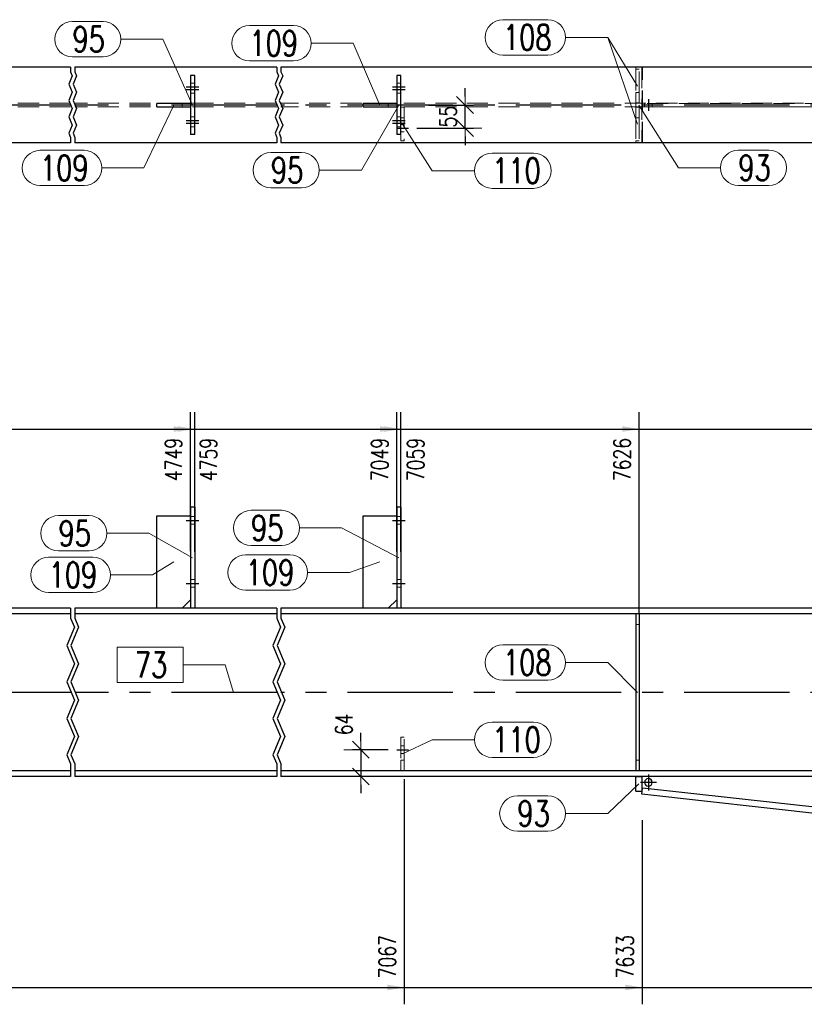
# Model space of a CAD drawing. Header units: millimetres. Extents: x 3526 to 4380, y 11541 to 12002.
# Tile 46 of 127: x 3679 to 3772, y 11751 to 11868. Entities that reach past the tile are written whole.
import ezdxf

# ---------------------------------------------------------------- set-up
doc = ezdxf.new("R2010")
doc.units = ezdxf.units.MM
doc.header["$LTSCALE"] = 10
doc.linetypes.add('HIDDEN', pattern=[0.375, 0.25, -0.125])
doc.linetypes.add('MITTE', pattern=[2, 1.25, -0.25, 0.25, -0.25])
doc.layers.get('Defpoints').update_dxf_attribs({"color": 1})
for name, color, linetype, lineweight in [('PS_DIM', 4, 'Continuous', 13), ('PS_Hidden', 2, 'HIDDEN', 9), ('PS_Pos', 1, 'Continuous', 15), ('PS_SOLID', 7, 'Continuous', 30)]:
    doc.layers.add(name, color=color, linetype=linetype, lineweight=lineweight)
doc.layers.add('PS_MID', color=5, linetype='MITTE')
doc.layers.add('PS_SHAPE', color=3, linetype='Continuous')
doc.styles.add('simplex', font='simplex.shx', dxfattribs={"width": 0.75})
doc.dimstyles.new('1_20_GŁ_DS1-LS20', dxfattribs={"dimtxt": 2, "dimasz": 2, "dimexe": 2, "dimexo": 5, "dimgap": 1, "dimtad": 1, "dimjust": 4, "dimdec": 0, "dimlfac": 20, "dimtxsty": 'simplex', "dimblk1": 'NONE', "dimsah": 1, "dimcen": 2, "dimclrd": 256, "dimclre": 256, "dimclrt": 4, "dimadec": 1, "dimazin": 0, "dimtfac": 1, "dimtdec": 0, "dimtmove": 2, "dimatfit": 3, "dimfxl": 1, "dimarcsym": 0})
doc.dimstyles.new('1_20_PRZ', dxfattribs={"dimtxt": 2, "dimasz": 1, "dimexe": 2, "dimexo": 5, "dimgap": 1, "dimtad": 1, "dimdec": 0, "dimlfac": 20, "dimtxsty": 'simplex', "dimblk": 'dimznak', "dimcen": 2, "dimse1": 1, "dimse2": 1, "dimclrd": 256, "dimclrt": 4, "dimadec": 1, "dimazin": 0, "dimtfac": 1, "dimtdec": 0, "dimtix": 1, "dimtmove": 2, "dimatfit": 3, "dimldrblk": 'dim-grot', "dimfxl": 1, "dimarcsym": 0})
doc.dimstyles.new('1_20_SC', dxfattribs={"dimtxt": 2, "dimasz": 1, "dimexe": 1, "dimexo": 1, "dimgap": 1, "dimtad": 1, "dimdec": 0, "dimlfac": 20, "dimtxsty": 'simplex', "dimblk": 'dimznak', "dimcen": 2, "dimclrd": 256, "dimclre": 256, "dimclrt": 4, "dimadec": 1, "dimazin": 0, "dimtfac": 1, "dimtdec": 0, "dimtix": 1, "dimtmove": 2, "dimatfit": 3, "dimldrblk": 'dim-grot', "dimfxl": 1, "dimarcsym": 0})

# ---------------------------------------------------------------- blocks, each defined once
blk = doc.blocks.new('dimznak')
at = {"color": 0}
for points in [[(0, 2), (0, -2)], [(-2, 0), (2, 0)]]:
    blk.add_lwpolyline(points, dxfattribs=at)
at = {"color": 2}
blk.add_lwpolyline([(1, 1), (-1, -1)], dxfattribs=at)
blk = doc.blocks.new('*D41')
at = {"layer": 'Defpoints', "color": 0, "transparency": 16777216}
for p in [(3865.36, 11801.55), (3863.68, 11784.82), (3709.96, 11778.75), (3867.79, 11778.75), (3869.55, 11762.27)]:
    blk.add_point(p, dxfattribs=at)
at = {"layer": 'PS_DIM', "lineweight": -2, "transparency": 16777216}
blk.add_arc((3867.79, 11778.75), 7.33, 103.9138, 172.1782, dxfattribs=at)
for p, rotation in [((3867.01, 11786.04), 10.00291172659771), ((3860.46, 11778.75), 266.0890910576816)]:
    blk.add_blockref('dimznak', p, dxfattribs=dict(at, rotation=rotation))
at = {"layer": 'PS_DIM', "color": 4, "transparency": 16777216, "insert": (3860.71, 11785.11), "char_height": 2, "attachment_point": 5, "rotation": 48.046, "style": 'simplex'}
blk.add_mtext('83,9°', dxfattribs=at)
blk = doc.blocks.new('dim-grot')
blk.add_hatch(color=256).paths.add_polyline_path([(0, 0), (-2, 0.5), (-2, -0.5)])
blk.add_lwpolyline([(0, 0), (-2, 0.5), (-2, -0.5), (0, 0)])
blk = doc.blocks.new('*D42')
at = {"layer": 'Defpoints', "color": 0, "transparency": 16777216}
for p in [(3709.96, 11778.07), (3867.86, 11778.07), (3752.9, 11776.69), (3791.09, 11774.35), (3869.38, 11763.83)]:
    blk.add_point(p, dxfattribs=at)
at = {"layer": 'PS_DIM', "lineweight": -2, "transparency": 16777216}
blk.add_arc((3740.43, 11778.07), 50.79, 354.8249, 358.8719, dxfattribs=at)
for p, rotation in [((3791.22, 11778.07), 89.43595851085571), ((3790.92, 11772.49), 264.2608571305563)]:
    blk.add_blockref('dimznak', p, dxfattribs=dict(at, rotation=rotation))
at = {"layer": 'PS_DIM', "color": 4, "transparency": 16777216, "insert": (3788.96, 11775.4), "char_height": 2, "attachment_point": 5, "rotation": 86.8484, "style": 'simplex'}
blk.add_mtext('6,3°', dxfattribs=at)
blk = doc.blocks.new('*D44')
at = {"layer": 'Defpoints', "color": 0, "transparency": 16777216}
for p in [(3723.71, 11781.25), (3719.44, 11778.07), (3723.71, 11778.07)]:
    blk.add_point(p, dxfattribs=at)
at = {"layer": 'PS_DIM', "lineweight": -2, "transparency": 16777216}
for p, q in [((3719.44, 11782.25), (3719.44, 11783.25)), ((3722.71, 11781.25), (3718.44, 11781.25)), ((3719.44, 11781.25), (3719.44, 11778.07)), ((3722.71, 11778.07), (3718.44, 11778.07)), ((3719.44, 11777.07), (3719.44, 11776.07))]:
    blk.add_line(p, q, dxfattribs=at)
for p, rotation in [((3719.44, 11781.25), 270), ((3719.44, 11778.07), 90)]:
    blk.add_blockref('dimznak', p, dxfattribs=dict(at, rotation=rotation))
at = {"layer": 'PS_DIM', "color": 4, "transparency": 16777216, "insert": (3717.44, 11784.25), "char_height": 2, "attachment_point": 5, "rotation": 90, "style": 'simplex'}
blk.add_mtext('64', dxfattribs=at)
blk = doc.blocks.new('*D71')
at = {"layer": 'Defpoints', "color": 0, "transparency": 16777216}
for p in [(3699.21, 11819.37), (3699.21, 11799.86), (3576.95, 11778.07)]:
    blk.add_point(p, dxfattribs=at)
at = {"layer": 'PS_DIM', "lineweight": -2, "transparency": 16777216}
for p, q in [((3576.95, 11783.07), (3576.95, 11821.37)), ((3699.21, 11804.86), (3699.21, 11821.37)), ((3576.95, 11819.37), (3697.21, 11819.37))]:
    blk.add_line(p, q, dxfattribs=at)
at = {"layer": 'PS_DIM', "transparency": 16777216}
blk.add_solid([(3697.21, 11819.71), (3697.21, 11819.04), (3699.21, 11819.37)], dxfattribs=at)
at = {"layer": 'PS_DIM', "color": 4, "transparency": 16777216, "insert": (3697.19, 11815.75), "char_height": 2, "attachment_point": 5, "rotation": 90, "style": 'simplex'}
blk.add_mtext('4749', dxfattribs=at)
blk = doc.blocks.new('_None')
blk = doc.blocks.new('*D72')
at = {"layer": 'Defpoints', "color": 0, "transparency": 16777216}
for p in [(3699.71, 11819.37), (3699.71, 11799.79), (3576.95, 11778.07)]:
    blk.add_point(p, dxfattribs=at)
at = {"layer": 'PS_DIM', "lineweight": -2, "transparency": 16777216}
for p, q in [((3576.95, 11783.07), (3576.95, 11821.37)), ((3699.71, 11804.79), (3699.71, 11821.37)), ((3576.95, 11819.37), (3697.71, 11819.37))]:
    blk.add_line(p, q, dxfattribs=at)
at = {"layer": 'PS_DIM', "transparency": 16777216}
blk.add_solid([(3697.71, 11819.71), (3697.71, 11819.04), (3699.71, 11819.37)], dxfattribs=at)
at = {"layer": 'PS_DIM', "color": 4, "transparency": 16777216, "insert": (3701.35, 11815.75), "char_height": 2, "attachment_point": 5, "rotation": 90, "style": 'simplex'}
blk.add_mtext('4759', dxfattribs=at)
blk = doc.blocks.new('*D73')
at = {"layer": 'Defpoints', "color": 0, "transparency": 16777216}
for p in [(3723.71, 11819.37), (3723.71, 11799.82), (3576.95, 11778.07)]:
    blk.add_point(p, dxfattribs=at)
at = {"layer": 'PS_DIM', "lineweight": -2, "transparency": 16777216}
for p, q in [((3576.95, 11783.07), (3576.95, 11821.37)), ((3723.71, 11804.82), (3723.71, 11821.37)), ((3576.95, 11819.37), (3721.71, 11819.37))]:
    blk.add_line(p, q, dxfattribs=at)
at = {"layer": 'PS_DIM', "transparency": 16777216}
blk.add_solid([(3721.71, 11819.71), (3721.71, 11819.04), (3723.71, 11819.37)], dxfattribs=at)
at = {"layer": 'PS_DIM', "color": 4, "transparency": 16777216, "insert": (3721.69, 11815.75), "char_height": 2, "attachment_point": 5, "rotation": 90, "style": 'simplex'}
blk.add_mtext('7049', dxfattribs=at)
blk = doc.blocks.new('*D74')
at = {"layer": 'Defpoints', "color": 0, "transparency": 16777216}
for p in [(3724.21, 11819.37), (3724.21, 11799.76), (3576.95, 11778.07)]:
    blk.add_point(p, dxfattribs=at)
at = {"layer": 'PS_DIM', "lineweight": -2, "transparency": 16777216}
for p, q in [((3576.95, 11783.07), (3576.95, 11821.37)), ((3724.21, 11804.76), (3724.21, 11821.37)), ((3576.95, 11819.37), (3722.21, 11819.37))]:
    blk.add_line(p, q, dxfattribs=at)
at = {"layer": 'PS_DIM', "transparency": 16777216}
blk.add_solid([(3722.21, 11819.71), (3722.21, 11819.04), (3724.21, 11819.37)], dxfattribs=at)
at = {"layer": 'PS_DIM', "color": 4, "transparency": 16777216, "insert": (3725.96, 11815.75), "char_height": 2, "attachment_point": 5, "rotation": 90, "style": 'simplex'}
blk.add_mtext('7059', dxfattribs=at)
blk = doc.blocks.new('*D75')
at = {"layer": 'Defpoints', "color": 0, "transparency": 16777216}
for p in [(3752.51, 11819.37), (3752.51, 11792.45), (3576.95, 11778.07)]:
    blk.add_point(p, dxfattribs=at)
at = {"layer": 'PS_DIM', "lineweight": -2, "transparency": 16777216}
for p, q in [((3576.95, 11783.07), (3576.95, 11821.37)), ((3752.51, 11797.45), (3752.51, 11821.37)), ((3576.95, 11819.37), (3750.51, 11819.37))]:
    blk.add_line(p, q, dxfattribs=at)
at = {"layer": 'PS_DIM', "transparency": 16777216}
blk.add_solid([(3750.51, 11819.71), (3750.51, 11819.04), (3752.51, 11819.37)], dxfattribs=at)
at = {"layer": 'PS_DIM', "color": 4, "transparency": 16777216, "insert": (3750.49, 11815.75), "char_height": 2, "attachment_point": 5, "rotation": 90, "style": 'simplex'}
blk.add_mtext('7626', dxfattribs=at)
blk = doc.blocks.new('*D76')
at = {"layer": 'Defpoints', "color": 0, "transparency": 16777216}
for p in [(3838.71, 11819.37), (3838.71, 11799.54), (3576.95, 11778.07)]:
    blk.add_point(p, dxfattribs=at)
at = {"layer": 'PS_DIM', "lineweight": -2, "transparency": 16777216}
for p, q in [((3576.95, 11783.07), (3576.95, 11821.37)), ((3838.71, 11804.54), (3838.71, 11821.37)), ((3576.95, 11819.37), (3836.71, 11819.37))]:
    blk.add_line(p, q, dxfattribs=at)
at = {"layer": 'PS_DIM', "transparency": 16777216}
blk.add_solid([(3836.71, 11819.71), (3836.71, 11819.04), (3838.71, 11819.37)], dxfattribs=at)
at = {"layer": 'PS_DIM', "color": 4, "transparency": 16777216, "insert": (3836.69, 11815.75), "char_height": 2, "attachment_point": 5, "rotation": 90, "style": 'simplex'}
blk.add_mtext('9349', dxfattribs=at)
blk = doc.blocks.new('*D77')
at = {"layer": 'Defpoints', "color": 0, "transparency": 16777216}
for p in [(3839.21, 11819.37), (3839.21, 11799.42), (3576.95, 11778.07)]:
    blk.add_point(p, dxfattribs=at)
at = {"layer": 'PS_DIM', "lineweight": -2, "transparency": 16777216}
for p, q in [((3576.95, 11783.07), (3576.95, 11821.37)), ((3839.21, 11804.42), (3839.21, 11821.37)), ((3576.95, 11819.37), (3837.21, 11819.37))]:
    blk.add_line(p, q, dxfattribs=at)
at = {"layer": 'PS_DIM', "transparency": 16777216}
blk.add_solid([(3837.21, 11819.71), (3837.21, 11819.04), (3839.21, 11819.37)], dxfattribs=at)
at = {"layer": 'PS_DIM', "color": 4, "transparency": 16777216, "insert": (3841.02, 11815.75), "char_height": 2, "attachment_point": 5, "rotation": 90, "style": 'simplex'}
blk.add_mtext('9359', dxfattribs=at)
blk = doc.blocks.new('*D78')
at = {"layer": 'Defpoints', "color": 0, "transparency": 16777216}
for p in [(3867.86, 11819.37), (3576.95, 11778.07), (3867.86, 11778.07)]:
    blk.add_point(p, dxfattribs=at)
at = {"layer": 'PS_DIM', "lineweight": -2, "transparency": 16777216}
for p, q in [((3576.95, 11783.07), (3576.95, 11821.37)), ((3867.86, 11783.07), (3867.86, 11821.37)), ((3576.95, 11819.37), (3865.86, 11819.37))]:
    blk.add_line(p, q, dxfattribs=at)
at = {"layer": 'PS_DIM', "transparency": 16777216}
blk.add_solid([(3865.86, 11819.71), (3865.86, 11819.04), (3867.86, 11819.37)], dxfattribs=at)
at = {"layer": 'PS_DIM', "color": 4, "transparency": 16777216, "insert": (3865.84, 11815.71), "char_height": 2, "attachment_point": 5, "rotation": 90, "style": 'simplex'}
blk.add_mtext('9933', dxfattribs=at)
blk = doc.blocks.new('*D79')
at = {"layer": 'Defpoints', "color": 0, "transparency": 16777216}
for p in [(3870.54, 11819.37), (3576.95, 11778.07), (3870.54, 11762.38)]:
    blk.add_point(p, dxfattribs=at)
at = {"layer": 'PS_DIM', "lineweight": -2, "transparency": 16777216}
for p, q in [((3576.95, 11783.07), (3576.95, 11821.37)), ((3870.54, 11767.38), (3870.54, 11821.37)), ((3576.95, 11819.37), (3868.54, 11819.37))]:
    blk.add_line(p, q, dxfattribs=at)
at = {"layer": 'PS_DIM', "transparency": 16777216}
blk.add_solid([(3868.54, 11819.71), (3868.54, 11819.04), (3870.54, 11819.37)], dxfattribs=at)
at = {"layer": 'PS_DIM', "color": 4, "transparency": 16777216, "insert": (3872.24, 11815.75), "char_height": 2, "attachment_point": 5, "rotation": 90, "style": 'simplex'}
blk.add_mtext('9986', dxfattribs=at)
blk = doc.blocks.new('*D85')
at = {"layer": 'Defpoints', "color": 0, "transparency": 16777216}
for p in [(3724.61, 11782.75), (3576.95, 11778.07), (3724.61, 11752.98)]:
    blk.add_point(p, dxfattribs=at)
at = {"layer": 'PS_DIM', "lineweight": -2, "transparency": 16777216}
for p, q in [((3724.61, 11777.75), (3724.61, 11750.98)), ((3576.95, 11773.07), (3576.95, 11750.98)), ((3576.95, 11752.98), (3722.61, 11752.98))]:
    blk.add_line(p, q, dxfattribs=at)
at = {"layer": 'PS_DIM', "transparency": 16777216}
blk.add_solid([(3722.61, 11753.32), (3722.61, 11752.65), (3724.61, 11752.98)], dxfattribs=at)
at = {"layer": 'PS_DIM', "color": 4, "transparency": 16777216, "insert": (3722.59, 11756.64), "char_height": 2, "attachment_point": 5, "rotation": 90, "style": 'simplex'}
blk.add_mtext('7067', dxfattribs=at)
blk = doc.blocks.new('*D86')
at = {"layer": 'Defpoints', "color": 0, "transparency": 16777216}
for p in [(3576.95, 11778.07), (3752.86, 11777.88), (3752.86, 11752.98)]:
    blk.add_point(p, dxfattribs=at)
at = {"layer": 'PS_DIM', "lineweight": -2, "transparency": 16777216}
for p, q in [((3576.95, 11773.07), (3576.95, 11750.98)), ((3752.86, 11772.88), (3752.86, 11750.98)), ((3576.95, 11752.98), (3750.86, 11752.98))]:
    blk.add_line(p, q, dxfattribs=at)
at = {"layer": 'PS_DIM', "transparency": 16777216}
blk.add_solid([(3750.86, 11753.32), (3750.86, 11752.65), (3752.86, 11752.98)], dxfattribs=at)
at = {"layer": 'PS_DIM', "color": 4, "transparency": 16777216, "insert": (3750.84, 11756.64), "char_height": 2, "attachment_point": 5, "rotation": 90, "style": 'simplex'}
blk.add_mtext('7633', dxfattribs=at)
blk = doc.blocks.new('*D87')
at = {"layer": 'Defpoints', "color": 0, "transparency": 16777216}
for p in [(3839.61, 11782.75), (3576.95, 11778.07), (3839.61, 11752.98)]:
    blk.add_point(p, dxfattribs=at)
at = {"layer": 'PS_DIM', "lineweight": -2, "transparency": 16777216}
for p, q in [((3839.61, 11777.75), (3839.61, 11750.98)), ((3576.95, 11773.07), (3576.95, 11750.98)), ((3576.95, 11752.98), (3837.61, 11752.98))]:
    blk.add_line(p, q, dxfattribs=at)
at = {"layer": 'PS_DIM', "transparency": 16777216}
blk.add_solid([(3837.61, 11753.32), (3837.61, 11752.65), (3839.61, 11752.98)], dxfattribs=at)
at = {"layer": 'PS_DIM', "color": 4, "transparency": 16777216, "insert": (3837.59, 11756.64), "char_height": 2, "attachment_point": 5, "rotation": 90, "style": 'simplex'}
blk.add_mtext('9367', dxfattribs=at)
blk = doc.blocks.new('*D88')
at = {"layer": 'Defpoints', "color": 0, "transparency": 16777216}
for p in [(3576.95, 11778.07), (3867.86, 11778.07), (3867.86, 11752.98)]:
    blk.add_point(p, dxfattribs=at)
at = {"layer": 'PS_DIM', "lineweight": -2, "transparency": 16777216}
for p, q in [((3576.95, 11773.07), (3576.95, 11750.98)), ((3867.86, 11773.07), (3867.86, 11750.98)), ((3576.95, 11752.98), (3865.86, 11752.98))]:
    blk.add_line(p, q, dxfattribs=at)
at = {"layer": 'PS_DIM', "transparency": 16777216}
blk.add_solid([(3865.86, 11753.32), (3865.86, 11752.65), (3867.86, 11752.98)], dxfattribs=at)
at = {"layer": 'PS_DIM', "color": 4, "transparency": 16777216, "insert": (3865.84, 11756.64), "char_height": 2, "attachment_point": 5, "rotation": 90, "style": 'simplex'}
blk.add_mtext('9933', dxfattribs=at)
blk = doc.blocks.new('*D89')
at = {"layer": 'Defpoints', "color": 0, "transparency": 16777216}
for p in [(3576.95, 11778.07), (3870.54, 11762.38), (3870.54, 11752.98)]:
    blk.add_point(p, dxfattribs=at)
at = {"layer": 'PS_DIM', "lineweight": -2, "transparency": 16777216}
for p, q in [((3576.95, 11773.07), (3576.95, 11750.98)), ((3870.54, 11757.38), (3870.54, 11750.98)), ((3576.95, 11752.98), (3868.54, 11752.98))]:
    blk.add_line(p, q, dxfattribs=at)
at = {"layer": 'PS_DIM', "transparency": 16777216}
blk.add_solid([(3868.54, 11753.32), (3868.54, 11752.65), (3870.54, 11752.98)], dxfattribs=at)
at = {"layer": 'PS_DIM', "color": 4, "transparency": 16777216, "insert": (3872.45, 11756.61), "char_height": 2, "attachment_point": 5, "rotation": 90, "style": 'simplex'}
blk.add_mtext('9986', dxfattribs=at)
blk = doc.blocks.new('*D227')
at = {"layer": 'Defpoints', "color": 0, "transparency": 16777216}
for p in [(3726.5, 11857.89), (3731.83, 11857.89), (3725.11, 11855.14)]:
    blk.add_point(p, dxfattribs=at)
at = {"layer": 'PS_DIM', "lineweight": -2, "transparency": 16777216}
for p, q in [((3731.83, 11858.89), (3731.83, 11859.89)), ((3727.5, 11857.89), (3732.83, 11857.89)), ((3731.83, 11855.14), (3731.83, 11857.89)), ((3726.11, 11855.14), (3732.83, 11855.14)), ((3731.83, 11854.14), (3731.83, 11853.14))]:
    blk.add_line(p, q, dxfattribs=at)
for p, rotation in [((3731.83, 11857.89), 270), ((3731.83, 11855.14), 90)]:
    blk.add_blockref('dimznak', p, dxfattribs=dict(at, rotation=rotation))
at = {"layer": 'PS_DIM', "color": 4, "transparency": 16777216, "insert": (3729.83, 11856.51), "char_height": 2, "attachment_point": 5, "rotation": 90, "style": 'simplex'}
blk.add_mtext('55', dxfattribs=at)
blk = doc.blocks.new('*X313')
at = {"color": 1}
for p, q in [((3684.96, 11862.39), (3684.96, 11861.86)), ((3684.96, 11861.86), (3685.16, 11861.37)), ((3685.46, 11862.39), (3685.46, 11861.86)), ((3685.46, 11861.86), (3685.66, 11861.37)), ((3709.46, 11862.39), (3709.46, 11861.86)), ((3709.46, 11861.86), (3709.66, 11861.37)), ((3709.96, 11862.39), (3709.96, 11861.86)), ((3709.96, 11861.86), (3710.16, 11861.37)), ((3685.16, 11861.37), (3684.75, 11860.39)), ((3685.66, 11861.37), (3685.25, 11860.39)), ((3709.66, 11861.37), (3709.25, 11860.39)), ((3710.16, 11861.37), (3709.75, 11860.39)), ((3684.75, 11860.39), (3685.16, 11859.42)), ((3685.16, 11859.42), (3684.75, 11858.44)), ((3685.25, 11860.39), (3685.66, 11859.42)), ((3685.66, 11859.42), (3685.25, 11858.44)), ((3709.25, 11860.39), (3709.66, 11859.42)), ((3709.66, 11859.42), (3709.25, 11858.44)), ((3709.75, 11860.39), (3710.16, 11859.42)), ((3710.16, 11859.42), (3709.75, 11858.44)), ((3684.75, 11858.44), (3685.16, 11857.47)), ((3685.25, 11858.44), (3685.66, 11857.47)), ((3709.25, 11858.44), (3709.66, 11857.47)), ((3709.75, 11858.44), (3710.16, 11857.47)), ((3685.16, 11857.47), (3684.75, 11856.49)), ((3685.66, 11857.47), (3685.25, 11856.49)), ((3709.66, 11857.47), (3709.25, 11856.49)), ((3710.16, 11857.47), (3709.75, 11856.49)), ((3684.75, 11856.49), (3685.16, 11855.52)), ((3685.25, 11856.49), (3685.66, 11855.52)), ((3709.25, 11856.49), (3709.66, 11855.52)), ((3709.75, 11856.49), (3710.16, 11855.52)), ((3685.16, 11855.52), (3684.75, 11854.54)), ((3685.66, 11855.52), (3685.25, 11854.54)), ((3709.66, 11855.52), (3709.25, 11854.54)), ((3710.16, 11855.52), (3709.75, 11854.54)), ((3684.75, 11854.54), (3684.96, 11854.05)), ((3684.96, 11854.05), (3684.96, 11853.39)), ((3685.25, 11854.54), (3685.46, 11854.05)), ((3685.46, 11854.05), (3685.46, 11853.39)), ((3709.25, 11854.54), (3709.46, 11854.05)), ((3709.46, 11854.05), (3709.46, 11853.39)), ((3709.75, 11854.54), (3709.96, 11854.05)), ((3709.96, 11854.05), (3709.96, 11853.39))]:
    blk.add_line(p, q, dxfattribs=at)
at = {"layer": 'PS_Hidden', "color": 2, "linetype": 'HIDDEN'}
for p, q in [((3752.11, 11862.39), (3752.11, 11862.14)), ((3752.51, 11862.14), (3752.11, 11862.14)), ((3752.11, 11862.14), (3752.11, 11859.39)), ((3752.51, 11859.39), (3752.51, 11862.14)), ((3752.82, 11862.39), (3752.82, 11853.39)), ((3752.86, 11853.39), (3752.86, 11862.39)), ((3752.9, 11853.39), (3752.9, 11862.39)), ((3699.21, 11860.49), (3699.71, 11860.49)), ((3723.71, 11860.49), (3724.21, 11860.49)), ((3699.21, 11859.29), (3699.71, 11859.29)), ((3723.71, 11859.29), (3724.21, 11859.29)), ((3752.11, 11859.39), (3752.51, 11859.39)), ((3752.11, 11858.14), (3752.11, 11859.39)), ((3752.51, 11859.39), (3752.51, 11858.14)), ((3752.11, 11858.14), (3752.11, 11857.64)), ((3752.51, 11858.14), (3752.11, 11858.14)), ((3684.96, 11858.1), (3660.96, 11858.1)), ((3684.96, 11857.67), (3660.96, 11857.67)), ((3709.46, 11858.1), (3685.46, 11858.1)), ((3709.46, 11857.67), (3685.46, 11857.67)), ((3698.21, 11858.09), (3698.21, 11857.69)), ((3865.8, 11858.1), (3709.96, 11858.1)), ((3865.8, 11857.67), (3709.96, 11857.67)), ((3722.71, 11858.09), (3722.71, 11857.69)), ((3724.61, 11857.64), (3724.21, 11857.64)), ((3724.61, 11857.64), (3724.61, 11853.64)), ((3752.11, 11856.39), (3752.11, 11857.64)), ((3752.11, 11857.64), (3752.51, 11857.64)), ((3752.51, 11857.64), (3752.51, 11856.39)), ((3752.86, 11857.69), (3752.86, 11858.09)), ((3834.71, 11858.09), (3752.86, 11858.09)), ((3752.86, 11857.69), (3834.71, 11857.69)), ((3753.16, 11857.69), (3753.16, 11858.09)), ((3754.06, 11857.69), (3754.06, 11858.09)), ((3699.21, 11856.49), (3699.71, 11856.49)), ((3723.71, 11856.49), (3724.21, 11856.49)), ((3724.21, 11856.39), (3724.61, 11856.39)), ((3752.11, 11856.39), (3752.11, 11853.64)), ((3752.51, 11856.39), (3752.11, 11856.39)), ((3752.51, 11856.39), (3752.51, 11853.64)), ((3699.21, 11855.29), (3699.71, 11855.29)), ((3723.71, 11855.29), (3724.21, 11855.29)), ((3724.61, 11855.59), (3724.21, 11855.59)), ((3724.61, 11854.69), (3724.21, 11854.69)), ((3724.21, 11854.39), (3724.21, 11853.64)), ((3724.61, 11853.64), (3724.21, 11853.64)), ((3752.11, 11853.64), (3752.11, 11853.39)), ((3752.51, 11853.64), (3752.11, 11853.64))]:
    blk.add_line(p, q, dxfattribs=at)
at = {"layer": 'PS_MID', "color": 5, "linetype": 'MITTE'}
for p, q in [((3698.71, 11860.04), (3700.21, 11860.04)), ((3698.71, 11860.04), (3700.21, 11860.04)), ((3698.71, 11859.74), (3700.21, 11859.74)), ((3698.71, 11859.74), (3700.21, 11859.74)), ((3723.21, 11860.04), (3724.71, 11860.04)), ((3723.21, 11860.04), (3724.71, 11860.04)), ((3723.21, 11859.74), (3724.71, 11859.74)), ((3723.21, 11859.74), (3724.71, 11859.74)), ((3753.61, 11858.59), (3753.61, 11857.19)), ((3684.96, 11857.89), (3660.96, 11857.89)), ((3709.46, 11857.89), (3685.46, 11857.89)), ((3870.36, 11857.89), (3709.96, 11857.89)), ((3698.71, 11856.04), (3700.21, 11856.04)), ((3698.71, 11856.04), (3700.21, 11856.04)), ((3723.21, 11856.04), (3724.71, 11856.04)), ((3723.21, 11856.04), (3724.71, 11856.04)), ((3698.71, 11855.74), (3700.21, 11855.74)), ((3698.71, 11855.74), (3700.21, 11855.74)), ((3723.21, 11855.74), (3724.71, 11855.74)), ((3723.21, 11855.74), (3724.71, 11855.74)), ((3723.71, 11855.14), (3725.11, 11855.14))]:
    blk.add_line(p, q, dxfattribs=at)
at = {"layer": 'PS_SOLID', "color": 7, "linetype": 'Continuous'}
for p, q in [((3684.96, 11862.39), (3660.96, 11862.39)), ((3709.46, 11862.39), (3685.46, 11862.39)), ((3865.36, 11862.39), (3709.96, 11862.39)), ((3699.21, 11861.39), (3699.21, 11854.39)), ((3699.71, 11861.39), (3699.21, 11861.39)), ((3699.71, 11854.39), (3699.71, 11861.39)), ((3723.71, 11861.39), (3723.71, 11854.39)), ((3724.21, 11861.39), (3723.71, 11861.39)), ((3724.21, 11854.39), (3724.21, 11861.39)), ((3695.21, 11857.69), (3695.21, 11858.09)), ((3699.21, 11858.09), (3695.21, 11858.09)), ((3695.21, 11857.69), (3699.21, 11857.69)), ((3719.71, 11857.69), (3719.71, 11858.09)), ((3723.71, 11858.09), (3719.71, 11858.09)), ((3719.71, 11857.69), (3723.71, 11857.69)), ((3699.71, 11854.39), (3699.21, 11854.39)), ((3724.21, 11854.39), (3723.71, 11854.39)), ((3684.96, 11853.39), (3660.96, 11853.39)), ((3709.46, 11853.39), (3685.46, 11853.39)), ((3865.36, 11853.39), (3709.96, 11853.39))]:
    blk.add_line(p, q, dxfattribs=at)
blk = doc.blocks.new('*X323')
at = {"color": 1}
for p, q in [((3706.2, 11867.34), (3711.45, 11867.34)), ((3713.55, 11865.24), (3718.55, 11865.24)), ((3721.71, 11857.89), (3718.55, 11865.24)), ((3706.2, 11863.14), (3711.45, 11863.14))]:
    blk.add_line(p, q, dxfattribs=at)
for centre, start, end in [((3706.2, 11865.24), 90, 270), ((3711.45, 11865.24), 270, 90)]:
    blk.add_arc(centre, 2.1, start, end, dxfattribs=at)
at = {"color": 2, "style": 'simplex', "width": 0.75}
blk.add_text('109', height=3, dxfattribs=at).set_placement((3706.2, 11863.74))
blk = doc.blocks.new('*X324')
at = {"color": 1}
for p, q in [((3685.18, 11867.82), (3688.82, 11867.82)), ((3690.92, 11865.72), (3695.92, 11865.72)), ((3699.46, 11857.89), (3695.92, 11865.72)), ((3685.18, 11863.62), (3688.82, 11863.62))]:
    blk.add_line(p, q, dxfattribs=at)
for centre, start, end in [((3685.18, 11865.72), 90, 270), ((3688.82, 11865.72), 270, 90)]:
    blk.add_arc(centre, 2.1, start, end, dxfattribs=at)
at = {"color": 2, "style": 'simplex', "width": 0.75}
blk.add_text('95', height=3, dxfattribs=at).set_placement((3685.18, 11864.22))
blk = doc.blocks.new('*X326')
at = {"color": 1}
for p, q in [((3723.96, 11857.89), (3719.51, 11850.15)), ((3708.76, 11852.25), (3712.41, 11852.25)), ((3714.51, 11850.15), (3719.51, 11850.15)), ((3708.76, 11848.05), (3712.41, 11848.05))]:
    blk.add_line(p, q, dxfattribs=at)
for centre, start, end in [((3708.76, 11850.15), 90, 270), ((3712.41, 11850.15), 270, 90)]:
    blk.add_arc(centre, 2.1, start, end, dxfattribs=at)
at = {"color": 2, "style": 'simplex', "width": 0.75}
blk.add_text('95', height=3, dxfattribs=at).set_placement((3708.76, 11848.65))
blk = doc.blocks.new('*X327')
at = {"color": 1}
for p, q in [((3724.41, 11855.64), (3727.94, 11850.09)), ((3735.04, 11852.19), (3739.97, 11852.19)), ((3727.94, 11850.09), (3732.94, 11850.09)), ((3735.04, 11847.99), (3739.97, 11847.99))]:
    blk.add_line(p, q, dxfattribs=at)
for centre, start, end in [((3735.04, 11850.09), 90, 270), ((3739.97, 11850.09), 270, 90)]:
    blk.add_arc(centre, 2.1, start, end, dxfattribs=at)
at = {"color": 2, "style": 'simplex', "width": 0.75}
blk.add_text('110', height=3, dxfattribs=at).set_placement((3735.04, 11848.59))
blk = doc.blocks.new('*X328')
at = {"color": 1}
for p, q in [((3697.21, 11857.89), (3693.67, 11850.41)), ((3681.32, 11852.51), (3686.57, 11852.51)), ((3688.67, 11850.41), (3693.67, 11850.41)), ((3681.32, 11848.31), (3686.57, 11848.31))]:
    blk.add_line(p, q, dxfattribs=at)
for centre, start, end in [((3681.32, 11850.41), 90, 270), ((3686.57, 11850.41), 270, 90)]:
    blk.add_arc(centre, 2.1, start, end, dxfattribs=at)
at = {"color": 2, "style": 'simplex', "width": 0.75}
blk.add_text('109', height=3, dxfattribs=at).set_placement((3681.32, 11848.91))
blk = doc.blocks.new('*X340')
at = {"color": 1}
for p, q in [((3752.49, 11857.89), (3757.19, 11850.43)), ((3764.29, 11852.53), (3767.93, 11852.53)), ((3757.19, 11850.43), (3762.19, 11850.43)), ((3764.29, 11848.33), (3767.93, 11848.33))]:
    blk.add_line(p, q, dxfattribs=at)
for centre, start, end in [((3764.29, 11850.43), 90, 270), ((3767.93, 11850.43), 270, 90)]:
    blk.add_arc(centre, 2.1, start, end, dxfattribs=at)
at = {"color": 2, "style": 'simplex', "width": 0.75}
blk.add_text('93', height=3, dxfattribs=at).set_placement((3764.29, 11848.93))
blk = doc.blocks.new('*X341')
at = {"color": 1}
for p, q in [((3736.32, 11868.04), (3741.68, 11868.04)), ((3743.78, 11865.94), (3748.78, 11865.94)), ((3752.31, 11860.14), (3748.78, 11865.94)), ((3736.32, 11863.84), (3741.68, 11863.84))]:
    blk.add_line(p, q, dxfattribs=at)
for centre, start, end in [((3736.32, 11865.94), 90, 270), ((3741.68, 11865.94), 270, 90)]:
    blk.add_arc(centre, 2.1, start, end, dxfattribs=at)
at = {"color": 2, "style": 'simplex', "width": 0.75}
blk.add_text('108', height=3, dxfattribs=at).set_placement((3736.32, 11864.44))
blk = doc.blocks.new('*X342')
at = {"color": 1}
for p, q in [((3736.32, 11868.04), (3741.68, 11868.04)), ((3743.78, 11865.94), (3748.78, 11865.94)), ((3752.31, 11855.64), (3748.78, 11865.94)), ((3736.32, 11863.84), (3741.68, 11863.84))]:
    blk.add_line(p, q, dxfattribs=at)
for centre, start, end in [((3736.32, 11865.94), 90, 270), ((3741.68, 11865.94), 270, 90)]:
    blk.add_arc(centre, 2.1, start, end, dxfattribs=at)
at = {"color": 2, "style": 'simplex', "width": 0.75}
blk.add_text('108', height=3, dxfattribs=at).set_placement((3736.32, 11864.44))
blk = doc.blocks.new('*X551')
at = {"color": 1}
for p, q in [((3684.96, 11798.07), (3684.96, 11796.89)), ((3685.46, 11798.07), (3685.46, 11796.89)), ((3709.46, 11798.07), (3709.46, 11796.89)), ((3709.96, 11798.07), (3709.96, 11796.89)), ((3684.96, 11796.89), (3685.42, 11795.81)), ((3685.46, 11796.89), (3685.92, 11795.81)), ((3709.46, 11796.89), (3709.92, 11795.81)), ((3709.96, 11796.89), (3710.42, 11795.81)), ((3685.42, 11795.81), (3684.5, 11793.64)), ((3685.92, 11795.81), (3685, 11793.64)), ((3709.92, 11795.81), (3709, 11793.64)), ((3710.42, 11795.81), (3709.5, 11793.64)), ((3684.5, 11793.64), (3685.42, 11791.48)), ((3685, 11793.64), (3685.92, 11791.48)), ((3709, 11793.64), (3709.92, 11791.48)), ((3709.5, 11793.64), (3710.42, 11791.48)), ((3685.42, 11791.48), (3684.5, 11789.31)), ((3685.92, 11791.48), (3685, 11789.31)), ((3709.92, 11791.48), (3709, 11789.31)), ((3710.42, 11791.48), (3709.5, 11789.31)), ((3684.5, 11789.31), (3685.42, 11787.14)), ((3685, 11789.31), (3685.92, 11787.14)), ((3709, 11789.31), (3709.92, 11787.14)), ((3709.5, 11789.31), (3710.42, 11787.14)), ((3685.42, 11787.14), (3684.5, 11784.97)), ((3685.92, 11787.14), (3685, 11784.97)), ((3709.92, 11787.14), (3709, 11784.97)), ((3710.42, 11787.14), (3709.5, 11784.97)), ((3684.5, 11784.97), (3685.42, 11782.81)), ((3685, 11784.97), (3685.92, 11782.81)), ((3709, 11784.97), (3709.92, 11782.81)), ((3709.5, 11784.97), (3710.42, 11782.81)), ((3685.42, 11782.81), (3684.5, 11780.64)), ((3685.92, 11782.81), (3685, 11780.64)), ((3709.92, 11782.81), (3709, 11780.64)), ((3710.42, 11782.81), (3709.5, 11780.64)), ((3684.5, 11780.64), (3684.96, 11779.56)), ((3685, 11780.64), (3685.46, 11779.56)), ((3709, 11780.64), (3709.46, 11779.56)), ((3709.5, 11780.64), (3709.96, 11779.56)), ((3684.96, 11779.56), (3684.96, 11778.07)), ((3685.46, 11779.56), (3685.46, 11778.07)), ((3709.46, 11779.56), (3709.46, 11778.07)), ((3709.96, 11779.56), (3709.96, 11778.07))]:
    blk.add_line(p, q, dxfattribs=at)
at = {"layer": 'PS_Hidden', "color": 2, "linetype": 'HIDDEN'}
for p, q in [((3699.71, 11808.97), (3699.21, 11808.97)), ((3724.21, 11808.97), (3723.71, 11808.97)), ((3699.71, 11808.07), (3699.21, 11808.07)), ((3724.21, 11808.07), (3723.71, 11808.07)), ((3699.71, 11801.47), (3699.21, 11801.47)), ((3724.21, 11801.47), (3723.71, 11801.47)), ((3699.71, 11800.57), (3699.21, 11800.57)), ((3724.21, 11800.57), (3723.71, 11800.57)), ((3752.11, 11796.15), (3752.51, 11796.15)), ((3724.21, 11782.75), (3724.21, 11780)), ((3724.61, 11782.75), (3724.21, 11782.75)), ((3724.61, 11780), (3724.61, 11782.75)), ((3724.61, 11781.7), (3724.21, 11781.7)), ((3724.61, 11780.8), (3724.21, 11780.8)), ((3724.21, 11778.75), (3724.21, 11780)), ((3724.21, 11780), (3724.61, 11780)), ((3724.61, 11780), (3724.61, 11778.75)), ((3752.51, 11780), (3752.11, 11780))]:
    blk.add_line(p, q, dxfattribs=at)
at = {"layer": 'PS_MID', "color": 5, "linetype": 'MITTE'}
for p, q in [((3698.71, 11808.52), (3700.21, 11808.52)), ((3698.71, 11808.52), (3700.21, 11808.52)), ((3698.71, 11808.52), (3700.21, 11808.52)), ((3698.71, 11808.52), (3700.21, 11808.52)), ((3723.21, 11808.52), (3724.71, 11808.52)), ((3723.21, 11808.52), (3724.71, 11808.52)), ((3723.21, 11808.52), (3724.71, 11808.52)), ((3723.21, 11808.52), (3724.71, 11808.52)), ((3698.71, 11801.02), (3700.21, 11801.02)), ((3698.71, 11801.02), (3700.21, 11801.02)), ((3698.71, 11801.02), (3700.21, 11801.02)), ((3698.71, 11801.02), (3700.21, 11801.02)), ((3723.21, 11801.02), (3724.71, 11801.02)), ((3723.21, 11801.02), (3724.71, 11801.02)), ((3723.21, 11801.02), (3724.71, 11801.02)), ((3723.21, 11801.02), (3724.71, 11801.02)), ((3684.96, 11788.07), (3660.96, 11788.07)), ((3709.46, 11788.07), (3685.46, 11788.07)), ((3870.36, 11788.07), (3709.96, 11788.07)), ((3723.71, 11781.25), (3725.11, 11781.25)), ((3754.56, 11777.37), (3752.66, 11777.37)), ((3753.61, 11778.32), (3753.61, 11776.42))]:
    blk.add_line(p, q, dxfattribs=at)
at = {"layer": 'PS_SOLID', "color": 7, "linetype": 'Continuous'}
for p, q in [((3695.21, 11798.07), (3695.21, 11809.07)), ((3695.21, 11809.07), (3699.21, 11809.07)), ((3699.21, 11810.07), (3699.21, 11798.07)), ((3699.71, 11810.07), (3699.21, 11810.07)), ((3699.71, 11810.07), (3699.71, 11798.07)), ((3719.71, 11798.07), (3719.71, 11809.07)), ((3719.71, 11809.07), (3723.71, 11809.07)), ((3723.71, 11810.07), (3723.71, 11798.07)), ((3724.21, 11810.07), (3723.71, 11810.07)), ((3724.21, 11810.07), (3724.21, 11798.07)), ((3698.21, 11798.07), (3699.21, 11799.07)), ((3722.71, 11798.07), (3723.71, 11799.07)), ((3684.96, 11798.07), (3660.96, 11798.07)), ((3684.96, 11797.4), (3660.96, 11797.4)), ((3709.46, 11798.07), (3685.46, 11798.07)), ((3709.46, 11797.4), (3685.46, 11797.4)), ((3865.73, 11798.07), (3709.96, 11798.07)), ((3865.8, 11797.4), (3709.96, 11797.4)), ((3752.11, 11797.4), (3752.11, 11778.75)), ((3752.51, 11797.4), (3752.51, 11778.75)), ((3684.96, 11778.75), (3660.96, 11778.75)), ((3709.46, 11778.75), (3685.46, 11778.75)), ((3867.79, 11778.75), (3709.96, 11778.75)), ((3684.96, 11778.07), (3660.96, 11778.07)), ((3709.46, 11778.07), (3685.46, 11778.07)), ((3867.86, 11778.07), (3709.96, 11778.07)), ((3752.11, 11776.32), (3752.11, 11778.07)), ((3752.11, 11778.07), (3752.86, 11778.07)), ((3752.86, 11776.32), (3752.86, 11778.07)), ((3752.11, 11776.32), (3752.86, 11776.32)), ((3752.82, 11775.95), (3752.9, 11776.69)), ((3752.9, 11776.69), (3752.86, 11776.7)), ((3869.38, 11763.83), (3752.9, 11776.69)), ((3869.31, 11763.08), (3752.82, 11775.95))]:
    blk.add_line(p, q, dxfattribs=at)
at = {"layer": 'PS_SOLID', "color": 7, "extrusion": (0, 0, -1)}
blk.add_circle((-3753.61, 11777.37), 0.45, dxfattribs=at)
blk = doc.blocks.new('*X562')
at = {"color": 1}
for p, q in [((3698.32, 11793.45), (3690.48, 11793.45)), ((3690.48, 11793.45), (3690.48, 11789.25)), ((3698.32, 11789.25), (3698.32, 11793.45)), ((3698.32, 11791.35), (3703.32, 11791.35)), ((3704.33, 11788.07), (3703.32, 11791.35)), ((3690.48, 11789.25), (3698.32, 11789.25))]:
    blk.add_line(p, q, dxfattribs=at)
at = {"color": 30, "style": 'simplex', "width": 0.75}
blk.add_text('73', height=3, dxfattribs=at).set_placement((3692.58, 11789.85))
blk = doc.blocks.new('*X563')
at = {"color": 1}
for p, q in [((3705.76, 11804.42), (3711.01, 11804.42)), ((3721.71, 11803.57), (3718.11, 11802.32)), ((3713.11, 11802.32), (3718.11, 11802.32)), ((3705.76, 11800.22), (3711.01, 11800.22))]:
    blk.add_line(p, q, dxfattribs=at)
for centre, start, end in [((3705.76, 11802.32), 90, 270), ((3711.01, 11802.32), 270, 90)]:
    blk.add_arc(centre, 2.1, start, end, dxfattribs=at)
at = {"color": 2, "style": 'simplex', "width": 0.75}
blk.add_text('109', height=3, dxfattribs=at).set_placement((3705.76, 11800.82))
blk = doc.blocks.new('*X564')
at = {"color": 1}
for p, q in [((3683.52, 11809.08), (3687.16, 11809.08)), ((3689.26, 11806.98), (3694.26, 11806.98)), ((3699.46, 11804.07), (3694.26, 11806.98)), ((3683.52, 11804.88), (3687.16, 11804.88))]:
    blk.add_line(p, q, dxfattribs=at)
for centre, start, end in [((3683.52, 11806.98), 90, 270), ((3687.16, 11806.98), 270, 90)]:
    blk.add_arc(centre, 2.1, start, end, dxfattribs=at)
at = {"color": 2, "style": 'simplex', "width": 0.75}
blk.add_text('95', height=3, dxfattribs=at).set_placement((3683.52, 11805.48))
blk = doc.blocks.new('*X565')
at = {"color": 1}
for p, q in [((3706.4, 11809.71), (3710.05, 11809.71)), ((3712.15, 11807.61), (3717.15, 11807.61)), ((3723.96, 11804.07), (3717.15, 11807.61)), ((3706.4, 11805.51), (3710.05, 11805.51))]:
    blk.add_line(p, q, dxfattribs=at)
for centre, start, end in [((3706.4, 11807.61), 90, 270), ((3710.05, 11807.61), 270, 90)]:
    blk.add_arc(centre, 2.1, start, end, dxfattribs=at)
at = {"color": 2, "style": 'simplex', "width": 0.75}
blk.add_text('95', height=3, dxfattribs=at).set_placement((3706.4, 11806.11))
blk = doc.blocks.new('*X566')
at = {"color": 1}
for p, q in [((3682.35, 11804.13), (3687.6, 11804.13)), ((3697.21, 11803.57), (3694.7, 11802.03)), ((3689.7, 11802.03), (3694.7, 11802.03)), ((3682.35, 11799.93), (3687.6, 11799.93))]:
    blk.add_line(p, q, dxfattribs=at)
for centre, start, end in [((3682.35, 11802.03), 90, 270), ((3687.6, 11802.03), 270, 90)]:
    blk.add_arc(centre, 2.1, start, end, dxfattribs=at)
at = {"color": 2, "style": 'simplex', "width": 0.75}
blk.add_text('109', height=3, dxfattribs=at).set_placement((3682.35, 11800.53))
blk = doc.blocks.new('*X567')
at = {"color": 1}
for p, q in [((3735.04, 11784.54), (3739.97, 11784.54)), ((3724.41, 11780.75), (3727.94, 11782.44)), ((3727.94, 11782.44), (3732.94, 11782.44)), ((3735.04, 11780.34), (3739.97, 11780.34))]:
    blk.add_line(p, q, dxfattribs=at)
for centre, start, end in [((3735.04, 11782.44), 90, 270), ((3739.97, 11782.44), 270, 90)]:
    blk.add_arc(centre, 2.1, start, end, dxfattribs=at)
at = {"color": 2, "style": 'simplex', "width": 0.75}
blk.add_text('110', height=3, dxfattribs=at).set_placement((3735.04, 11780.94))
blk = doc.blocks.new('*X583')
at = {"color": 1}
for p, q in [((3736.32, 11793.71), (3741.68, 11793.71)), ((3743.78, 11791.61), (3748.78, 11791.61)), ((3752.31, 11788.07), (3748.78, 11791.61)), ((3736.32, 11789.51), (3741.68, 11789.51))]:
    blk.add_line(p, q, dxfattribs=at)
for centre, start, end in [((3736.32, 11791.61), 90, 270), ((3741.68, 11791.61), 270, 90)]:
    blk.add_arc(centre, 2.1, start, end, dxfattribs=at)
at = {"color": 2, "style": 'simplex', "width": 0.75}
blk.add_text('108', height=3, dxfattribs=at).set_placement((3736.32, 11790.11))
blk = doc.blocks.new('*X584')
at = {"color": 1}
for p, q in [((3752.49, 11777.2), (3748.78, 11773.66)), ((3738.04, 11775.76), (3741.68, 11775.76)), ((3743.78, 11773.66), (3748.78, 11773.66)), ((3738.04, 11771.56), (3741.68, 11771.56))]:
    blk.add_line(p, q, dxfattribs=at)
for centre, start, end in [((3738.04, 11773.66), 90, 270), ((3741.68, 11773.66), 270, 90)]:
    blk.add_arc(centre, 2.1, start, end, dxfattribs=at)
at = {"color": 2, "style": 'simplex', "width": 0.75}
blk.add_text('93', height=3, dxfattribs=at).set_placement((3738.04, 11772.16))
blk = doc.blocks.new('*X585')
at = {"color": 1}
for p, q in [((3736.32, 11793.71), (3741.68, 11793.71)), ((3743.78, 11791.61), (3748.78, 11791.61)), ((3752.31, 11788.07), (3748.78, 11791.61)), ((3736.32, 11789.51), (3741.68, 11789.51))]:
    blk.add_line(p, q, dxfattribs=at)
for centre, start, end in [((3736.32, 11791.61), 90, 270), ((3741.68, 11791.61), 270, 90)]:
    blk.add_arc(centre, 2.1, start, end, dxfattribs=at)
at = {"color": 2, "style": 'simplex', "width": 0.75}
blk.add_text('108', height=3, dxfattribs=at).set_placement((3736.32, 11790.11))

msp = doc.modelspace()

# ---------------------------------------------------------------- block references
at = {"layer": 'PS_Pos'}
for name in ['*X324', '*X341', '*X342', '*X323', '*X328', '*X326', '*X340', '*X327', '*X564', '*X565', '*X563', '*X566', '*X562', '*X583', '*X585', '*X567', '*X584']:
    msp.add_blockref(name, (0, 0), dxfattribs=at)
at = {"layer": 'PS_SHAPE'}
for name in ['*X313', '*X551']:
    msp.add_blockref(name, (0, 0), dxfattribs=at)

# ---------------------------------------------------------------- dimensions: what is measured, and where the dimension line sits
at = {"layer": 'PS_DIM'}
dim = msp.add_linear_dim(base=(3731.83, 11857.885), p1=(3725.109, 11855.135), p2=(3726.5, 11857.885), angle=90, dimstyle='1_20_SC', dxfattribs=at)
dim.commit()
dim.dimension.update_dxf_attribs({"geometry": '*D227', "text_midpoint": (3729.83, 11856.51)})
for base, p2, text, picture, middle in [((3699.209, 11819.373), (3699.209, 11799.865), '4749', '*D71', (3697.189, 11815.746)), ((3699.709, 11819.373), (3699.709, 11799.788), '4759', '*D72', (3701.353, 11815.746)), ((3723.709, 11819.373), (3723.709, 11799.824), '7049', '*D73', (3721.689, 11815.746)), ((3724.209, 11819.373), (3724.209, 11799.758), '7059', '*D74', (3725.965, 11815.746)), ((3752.511, 11819.373), (3752.511, 11792.447), '7626', '*D75', (3750.491, 11815.746)), ((3838.709, 11819.373), (3838.709, 11799.542), '9349', '*D76', (3836.689, 11815.746)), ((3839.209, 11819.373), (3839.209, 11799.42), '9359', '*D77', (3841.018, 11815.746)), ((3867.861, 11819.373), (3867.861, 11778.071), '9933', '*D78', (3865.841, 11815.71)), ((3870.542, 11819.373), (3870.542, 11762.38), '9986', '*D79', (3872.244, 11815.746)), ((3724.609, 11752.982), (3724.609, 11782.746), '7067', '*D85', (3722.589, 11756.645)), ((3839.609, 11752.982), (3839.609, 11782.746), '9367', '*D87', (3837.589, 11756.645)), ((3752.861, 11752.982), (3752.861, 11777.882), '7633', '*D86', (3750.841, 11756.645)), ((3867.861, 11752.982), (3867.861, 11778.071), '9933', '*D88', (3865.841, 11756.645)), ((3870.542, 11752.982), (3870.542, 11762.38), '9986', '*D89', (3872.449, 11756.609))]:
    dim = msp.add_linear_dim(base=base, p1=(3576.952, 11778.071), p2=p2, text=text, dimstyle='1_20_GŁ_DS1-LS20', dxfattribs=at)
    dim.commit()
    dim.dimension.update_dxf_attribs({"geometry": picture, "text_midpoint": middle, "dimtype": 128, "text_rotation": 90})
for base, line1, line2, picture, middle in [((3863.683, 11784.819), ((3867.789, 11778.746), (3709.959, 11778.746)), ((3869.547, 11762.274), (3865.355, 11801.551)), '*D41', (3860.709, 11785.111)), ((3791.088, 11774.349), ((3867.861, 11778.071), (3709.959, 11778.071)), ((3869.382, 11763.828), (3752.903, 11776.694)), '*D42', (3788.961, 11775.399))]:
    dim = msp.add_angular_dim_2l(base=base, line1=line1, line2=line2, dimstyle='1_20_PRZ', dxfattribs=at)
    dim.commit()
    dim.dimension.update_dxf_attribs({"geometry": picture, "text_midpoint": middle})
dim = msp.add_linear_dim(base=(3719.43941512, 11778.07082019), p1=(3723.70851132, 11781.2458202), p2=(3723.70851132, 11778.07082019), angle=90, dimstyle='1_20_SC', dxfattribs=at)
dim.commit()
dim.dimension.update_dxf_attribs({"geometry": '*D44', "text_midpoint": (3717.43941512, 11784.25104968), "dimtype": 128})

doc.saveas('drawing.dxf')
